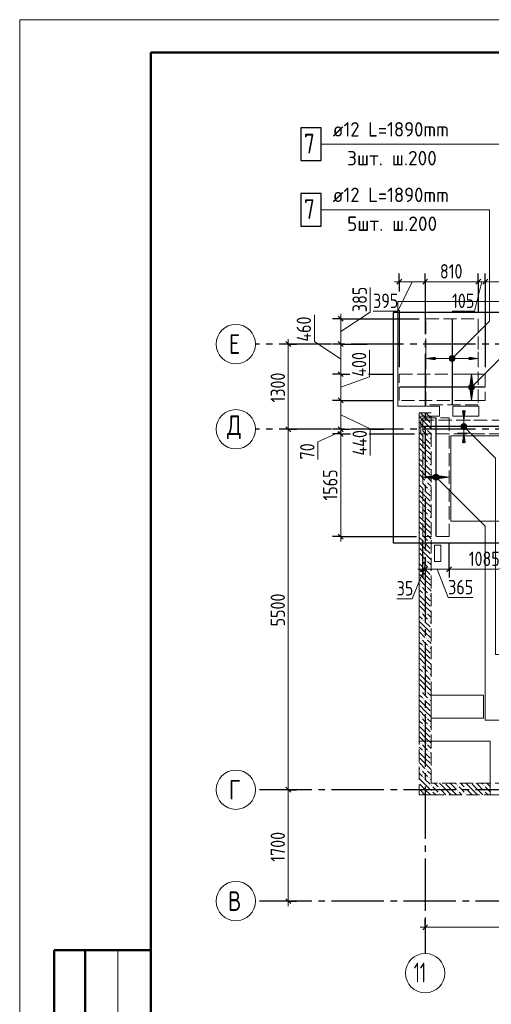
# Model space of a CAD drawing. Header units: millimetres. Extents: x 0 to 43617, y 0 to 29700.
# Tile 2 of 16: x 0 to 7199, y 14675 to 29700. Entities that reach past the tile are written whole.
import ezdxf

# ---------------------------------------------------------------- set-up
doc = ezdxf.new("R2010")
doc.units = ezdxf.units.MM
doc.linetypes.add('______2', pattern=[270, 200, -70])
doc.linetypes.add('______5', pattern=[1100, 800, -100, 100, -100])
for name, color, linetype, lineweight in [('Standard', 7, 'Continuous', 25), ('ДОП Верх по Х', 7, 'Continuous', 25), ('ЖБ Перекрытие верхний уровень', 7, 'Continuous', 35), ('ЖБ Стена верхний уровень', 7, 'Continuous', 35), ('Оси', 40, '______5', 18), ('Позиционная метка номер позиции', 7, 'Continuous', 13), ('Примечания', 7, 'Continuous', 25)]:
    doc.layers.add(name, color=color, linetype=linetype, lineweight=lineweight)
doc.styles.add('GOST 2.304-81', font='txt')
doc.styles.add('ISOCPEUR', font='txt')

msp = doc.modelspace()

# ---------------------------------------------------------------- hatches: boundary and pattern name
at = {"layer": 'ДОП Верх по Х', "linetype": 'Continuous', "lineweight": 13, "transparency": 33554687}
for points in [[(6340, 24511), (6200, 24531), (6340, 24551)], [(6917, 24030), (6897, 23890), (6877, 24030)], [(6801, 23730), (6781, 23590), (6761, 23730)], [(6295, 22699), (6155, 22719), (6295, 22739)]]:
    msp.add_hatch(color=7, dxfattribs=at).paths.add_polyline_path(points, flags=16)
for points in [[(6568, 24512), (6568, 24550), (6562, 24531)], [(6568, 24550), (6581, 24499), (6581, 24563)], [(6568, 24550), (6568, 24512), (6581, 24499)], [(6581, 24563), (6600, 24493), (6600, 24568)], [(6581, 24563), (6581, 24499), (6600, 24493)], [(6600, 24568), (6600, 24493), (6619, 24499)], [(6600, 24568), (6619, 24499), (6619, 24563)], [(6619, 24563), (6619, 24499), (6632, 24512)], [(6619, 24563), (6632, 24512), (6632, 24550)], [(6632, 24550), (6632, 24512), (6638, 24531)], [(6860, 24511), (7000, 24531), (6860, 24551)], [(6917, 24150), (6897, 24290), (6877, 24150)], [(6860, 24090), (6935, 24090), (6929, 24109)], [(6860, 24090), (6929, 24109), (6865, 24109)], [(6865, 24071), (6935, 24090), (6860, 24090)], [(6865, 24109), (6929, 24109), (6916, 24122)], [(6865, 24109), (6916, 24122), (6878, 24122)], [(6865, 24071), (6929, 24071), (6935, 24090)], [(6878, 24058), (6929, 24071), (6865, 24071)], [(6878, 24122), (6916, 24122), (6897, 24128)], [(6878, 24058), (6916, 24058), (6929, 24071)], [(6916, 24058), (6878, 24058), (6897, 24053)], [(6743, 23490), (6818, 23490), (6813, 23509)], [(6743, 23490), (6813, 23509), (6749, 23509)], [(6749, 23471), (6818, 23490), (6743, 23490)], [(6749, 23509), (6813, 23509), (6800, 23522)], [(6749, 23509), (6800, 23522), (6762, 23522)], [(6749, 23471), (6813, 23471), (6818, 23490)], [(6762, 23458), (6813, 23471), (6749, 23471)], [(6762, 23522), (6800, 23522), (6781, 23528)], [(6762, 23458), (6800, 23458), (6813, 23471)], [(6800, 23458), (6762, 23458), (6781, 23453)], [(6801, 23250), (6781, 23390), (6761, 23250)], [(6323, 22700), (6323, 22738), (6317, 22719)], [(6323, 22738), (6336, 22687), (6336, 22751)], [(6323, 22738), (6323, 22700), (6336, 22687)], [(6336, 22751), (6355, 22682), (6355, 22757)], [(6336, 22751), (6336, 22687), (6355, 22682)], [(6355, 22757), (6355, 22682), (6374, 22687)], [(6355, 22757), (6374, 22687), (6374, 22751)], [(6374, 22751), (6374, 22687), (6387, 22700)], [(6374, 22751), (6387, 22700), (6387, 22738)], [(6387, 22738), (6387, 22700), (6392, 22719)], [(6415, 22699), (6555, 22719), (6415, 22739)]]:
    msp.add_hatch(color=7, dxfattribs=at).paths.add_polyline_path(points)
at = {"layer": 'ЖБ Стена верхний уровень', "linetype": 'Continuous', "lineweight": 18, "transparency": 33554687}
for points in [[(6120, 23453), (6127, 23460), (6133, 23453), (6127, 23447)], [(6200, 23453), (6207, 23460), (6213, 23453), (6207, 23447)], [(6160, 23333), (6167, 23340), (6173, 23333), (6167, 23327)], [(6240, 23333), (6247, 23340), (6253, 23333), (6247, 23327)], [(6120, 23053), (6127, 23060), (6133, 23053), (6127, 23047)], [(6200, 23053), (6207, 23060), (6213, 23053), (6207, 23047)], [(6160, 22933), (6167, 22940), (6173, 22933), (6167, 22927)], [(6240, 22933), (6247, 22940), (6253, 22933), (6247, 22927)], [(6120, 22653), (6127, 22660), (6133, 22653), (6127, 22647)], [(6160, 22533), (6167, 22540), (6173, 22533), (6167, 22527)], [(6200, 22653), (6207, 22660), (6213, 22653), (6207, 22647)], [(6240, 22533), (6247, 22540), (6253, 22533), (6247, 22527)], [(6120, 22253), (6127, 22260), (6133, 22253), (6127, 22247)], [(6200, 22253), (6207, 22260), (6213, 22253), (6207, 22247)], [(6160, 22133), (6167, 22140), (6173, 22133), (6167, 22127)], [(6240, 22133), (6247, 22140), (6253, 22133), (6247, 22127)], [(6120, 21853), (6127, 21860), (6133, 21853), (6127, 21847)], [(6200, 21853), (6207, 21860), (6213, 21853), (6207, 21847)], [(6160, 21733), (6167, 21740), (6173, 21733), (6167, 21727)], [(6240, 21733), (6247, 21740), (6253, 21733), (6247, 21727)], [(6120, 21453), (6127, 21460), (6133, 21453), (6127, 21447)], [(6160, 21333), (6167, 21340), (6173, 21333), (6167, 21327)], [(6200, 21453), (6207, 21460), (6213, 21453), (6207, 21447)], [(6240, 21333), (6247, 21340), (6253, 21333), (6247, 21327)], [(6120, 21053), (6127, 21060), (6133, 21053), (6127, 21047)], [(6200, 21053), (6207, 21060), (6213, 21053), (6207, 21047)], [(6160, 20933), (6167, 20940), (6173, 20933), (6167, 20927)], [(6240, 20933), (6247, 20940), (6253, 20933), (6247, 20927)], [(6120, 20653), (6127, 20660), (6133, 20653), (6127, 20647)], [(6200, 20653), (6207, 20660), (6213, 20653), (6207, 20647)], [(6160, 20533), (6167, 20540), (6173, 20533), (6167, 20527)], [(6240, 20533), (6247, 20540), (6253, 20533), (6247, 20527)], [(6120, 20253), (6127, 20260), (6133, 20253), (6127, 20247)], [(6160, 20133), (6167, 20140), (6173, 20133), (6167, 20127)], [(6200, 20253), (6207, 20260), (6213, 20253), (6207, 20247)], [(6240, 20133), (6247, 20140), (6253, 20133), (6247, 20127)], [(6120, 19853), (6127, 19860), (6133, 19853), (6127, 19847)], [(6200, 19853), (6207, 19860), (6213, 19853), (6207, 19847)], [(6160, 19733), (6167, 19740), (6173, 19733), (6167, 19727)], [(6240, 19733), (6247, 19740), (6253, 19733), (6247, 19727)], [(6120, 19453), (6127, 19460), (6133, 19453), (6127, 19447)], [(6200, 19453), (6207, 19460), (6213, 19453), (6207, 19447)], [(6160, 19333), (6167, 19340), (6173, 19333), (6167, 19327)], [(6240, 19333), (6247, 19340), (6253, 19333), (6247, 19327)], [(6120, 19053), (6127, 19060), (6133, 19053), (6127, 19047)], [(6160, 18933), (6167, 18940), (6173, 18933), (6167, 18927)], [(6200, 19053), (6207, 19060), (6213, 19053), (6207, 19047)], [(6240, 18933), (6247, 18940), (6253, 18933), (6247, 18927)], [(6120, 18653), (6127, 18660), (6133, 18653), (6127, 18647)], [(6200, 18653), (6207, 18660), (6213, 18653), (6207, 18647)], [(6160, 18533), (6167, 18540), (6173, 18533), (6167, 18527)], [(6240, 18533), (6247, 18540), (6253, 18533), (6247, 18527)], [(6120, 18253), (6127, 18260), (6133, 18253), (6127, 18247)], [(6200, 18253), (6207, 18260), (6213, 18253), (6207, 18247)], [(6160, 18133), (6167, 18140), (6173, 18133), (6167, 18127)], [(6240, 18133), (6247, 18140), (6253, 18133), (6247, 18127)], [(6490, 18050), (6487, 18047), (6484, 18050)], [(6890, 18050), (6887, 18047), (6884, 18050)], [(6280, 18013), (6287, 18020), (6293, 18013), (6287, 18007)], [(6280, 17933), (6287, 17940), (6293, 17933), (6287, 17927)], [(6400, 17973), (6407, 17980), (6413, 17973), (6407, 17967)], [(6400, 17893), (6407, 17900), (6413, 17893), (6407, 17887)], [(6680, 18013), (6687, 18020), (6693, 18013), (6687, 18007)], [(6680, 17933), (6687, 17940), (6693, 17933), (6687, 17927)], [(6800, 17973), (6807, 17980), (6813, 17973), (6807, 17967)], [(6800, 17893), (6807, 17900), (6813, 17893), (6807, 17887)], [(7080, 18013), (7087, 18020), (7093, 18013), (7087, 18007)], [(7080, 17933), (7087, 17940), (7093, 17933), (7087, 17927)]]:
    msp.add_hatch(color=7, dxfattribs=at).paths.add_polyline_path(points, flags=16)
at = {"layer": 'Позиционная метка номер позиции', "linetype": 'Continuous', "lineweight": 13, "transparency": 33554687}
for points in [[(6557, 24542), (6632, 24499), (6568, 24563)], [(6557, 24520), (6611, 24488), (6557, 24542)], [(6557, 24542), (6611, 24488), (6632, 24499)], [(6589, 24488), (6557, 24520), (6568, 24499)], [(6557, 24520), (6589, 24488), (6611, 24488)], [(6568, 24563), (6643, 24520), (6589, 24574)], [(6568, 24563), (6632, 24499), (6643, 24520)], [(6589, 24574), (6643, 24520), (6643, 24542)], [(6589, 24574), (6643, 24542), (6611, 24574)], [(6611, 24574), (6643, 24542), (6632, 24563)], [(6854, 24101), (6929, 24058), (6865, 24122)], [(6854, 24079), (6909, 24047), (6854, 24101)], [(6854, 24101), (6909, 24047), (6929, 24058)], [(6886, 24047), (6854, 24079), (6865, 24058)], [(6854, 24079), (6886, 24047), (6909, 24047)], [(6865, 24122), (6940, 24079), (6886, 24133)], [(6865, 24122), (6929, 24058), (6940, 24079)], [(6886, 24133), (6940, 24079), (6940, 24101)], [(6886, 24133), (6940, 24101), (6909, 24133)], [(6909, 24133), (6940, 24101), (6929, 24122)], [(6738, 23501), (6770, 23533), (6749, 23522)], [(6770, 23533), (6738, 23501), (6738, 23479)], [(6770, 23533), (6738, 23479), (6792, 23533)], [(6792, 23533), (6738, 23479), (6749, 23458)], [(6792, 23533), (6749, 23458), (6813, 23522)], [(6813, 23522), (6749, 23458), (6770, 23447)], [(6813, 23522), (6770, 23447), (6824, 23501)], [(6824, 23501), (6770, 23447), (6792, 23447)], [(6824, 23501), (6792, 23447), (6824, 23479)], [(6824, 23479), (6792, 23447), (6813, 23458)], [(6312, 22730), (6344, 22762), (6323, 22751)], [(6344, 22762), (6312, 22730), (6312, 22708)], [(6344, 22762), (6312, 22708), (6366, 22762)], [(6366, 22762), (6312, 22708), (6323, 22687)], [(6366, 22762), (6323, 22687), (6387, 22751)], [(6387, 22751), (6323, 22687), (6344, 22676)], [(6387, 22751), (6344, 22676), (6398, 22730)], [(6398, 22730), (6344, 22676), (6366, 22676)], [(6398, 22730), (6366, 22676), (6398, 22708)], [(6398, 22708), (6366, 22676), (6387, 22687)]]:
    msp.add_hatch(color=7, dxfattribs=at).paths.add_polyline_path(points)

# ---------------------------------------------------------------- linework, layer by layer
at = {"layer": 'Standard', "color": 7, "linetype": 'Continuous', "lineweight": 13, "transparency": 33554687}
for p, q in [((5795, 25700), (5720, 25700)), ((5992, 25700), (5770, 25250)), ((6190, 25700), (5795, 25700)), ((7000, 25700), (6190, 25700)), ((7053, 25700), (6944, 25250)), ((7107, 25700), (7000, 25700)), ((7655, 25700), (7107, 25700)), ((5350, 25237), (5350, 25612)), ((5770, 25250), (5395, 25250)), ((6944, 25250), (6600, 25250)), ((4498, 24787), (4498, 25194)), ((4900, 24943), (5350, 25237)), ((4900, 25137), (4900, 25212)), ((4100, 24750), (4100, 24825)), ((4100, 23450), (4100, 24750)), ((4900, 24520), (4498, 24787)), ((4900, 24750), (4900, 24290)), ((5341, 24252), (5341, 24658)), ((4900, 24090), (5341, 24252)), ((4900, 23890), (4900, 23450)), ((4900, 23670), (5350, 23457)), ((4100, 17950), (4100, 23450)), ((4900, 23450), (4900, 23380)), ((5350, 23457), (5350, 23050)), ((4900, 23415), (4550, 23256)), ((4550, 23256), (4550, 22990)), ((4900, 21813), (4900, 21738)), ((6172, 21313), (5989, 20863)), ((6155, 21313), (6080, 21313)), ((6190, 21313), (6155, 21313)), ((6555, 21313), (6190, 21313)), ((6372, 21313), (6541, 20881)), ((7639, 21313), (6555, 21313)), ((5989, 20863), (5755, 20863)), ((6541, 20881), (6916, 20881)), ((4100, 16250), (4100, 16175)), ((6190, 15850), (6115, 15850)), ((6190, 15850), (10110, 15850)), ((1500, 15500), (1500, 9000))]:
    msp.add_line(p, q, dxfattribs=at)
at = {"layer": 'Standard', "color": 7, "linetype": 'Continuous', "lineweight": 25, "transparency": 33554687}
for p, q in [((5833, 25738), (5758, 25663)), ((6227, 25738), (6153, 25663)), ((7038, 25738), (6962, 25663)), ((7145, 25738), (7070, 25663)), ((4862, 25174), (4938, 25099)), ((4138, 24712), (4062, 24787)), ((4862, 24787), (4938, 24712)), ((4862, 24328), (4938, 24253)), ((4862, 23928), (4938, 23853)), ((4138, 23412), (4062, 23487)), ((4862, 23487), (4938, 23412)), ((4862, 23417), (4938, 23342)), ((4862, 21850), (4938, 21775)), ((6192, 21350), (6117, 21275)), ((6227, 21350), (6153, 21275)), ((6592, 21350), (6517, 21275)), ((4138, 17912), (4062, 17987)), ((4138, 16212), (4062, 16287)), ((6153, 15812), (6227, 15887))]:
    msp.add_line(p, q, dxfattribs=at)
at = {"layer": 'Standard', "color": 251, "linetype": 'Continuous', "lineweight": -3, "true_color": 0x656565, "transparency": 33554687}
for p, q in [((5795, 25700), (5795, 25825)), ((5795, 25700), (5795, 25575)), ((5795, 25700), (5795, 25552)), ((6190, 25700), (6190, 25825)), ((6190, 25700), (6190, 25575)), ((6190, 25700), (6190, 25700)), ((7000, 25700), (7000, 25825)), ((7000, 25700), (7000, 25575)), ((7107, 25700), (7107, 25825)), ((7107, 25700), (7107, 25575)), ((5795, 25267), (5795, 24400)), ((4900, 25137), (4775, 25137)), ((4900, 25137), (5025, 25137)), ((4100, 24750), (3975, 24750)), ((4100, 24750), (4225, 24750)), ((4100, 24750), (4100, 24750)), ((4900, 24750), (4775, 24750)), ((4900, 24750), (5025, 24750)), ((4900, 24290), (4775, 24290)), ((4900, 24290), (5025, 24290)), ((4900, 23890), (4775, 23890)), ((4900, 23890), (5025, 23890)), ((4100, 23450), (3975, 23450)), ((4100, 23450), (4225, 23450)), ((4100, 23450), (4100, 23450)), ((4900, 23450), (4775, 23450)), ((4900, 23450), (5025, 23450)), ((4900, 23450), (5048, 23450)), ((5333, 23450), (5556, 23450)), ((4900, 23380), (4775, 23380)), ((4900, 23380), (5025, 23380)), ((5333, 23380), (6025, 23380)), ((4900, 21813), (4775, 21813)), ((4900, 21813), (5025, 21813)), ((4900, 21813), (6055, 21813)), ((6155, 21313), (6155, 21763)), ((6555, 21313), (6555, 21713)), ((6155, 21313), (6155, 21438)), ((6190, 21313), (6190, 21438)), ((6555, 21313), (6555, 21438)), ((6155, 21313), (6155, 21188)), ((6190, 21313), (6190, 21188)), ((6190, 21313), (6190, 21313)), ((6555, 21313), (6555, 21188)), ((4100, 17950), (3975, 17950)), ((4100, 17950), (4225, 17950)), ((4100, 17950), (4100, 17950)), ((4100, 16250), (3975, 16250)), ((4100, 16250), (4225, 16250)), ((4100, 16250), (4100, 16250)), ((6190, 15850), (6190, 15975)), ((6190, 15850), (6190, 15725)), ((6190, 15850), (6190, 15850))]:
    msp.add_line(p, q, dxfattribs=at)
at = {"layer": 'Standard', "color": 7, "linetype": 'Continuous', "lineweight": 50, "transparency": 33554687}
for p, q in [((2000, 15500), (527, 15500)), ((527, 15500), (527, 9000)), ((527, 15500), (527, 9000)), ((1000, 15500), (1000, 9000))]:
    msp.add_line(p, q, dxfattribs=at)
at = {"layer": 'Standard', "color": 7, "linetype": 'Continuous', "lineweight": 13, "transparency": 33554687}
msp.add_lwpolyline([(0, 0), (42000, 0), (42000, 29700), (0, 29700), (0, 0)], close=True, dxfattribs=at)
at = {"layer": 'Standard', "color": 7, "linetype": 'Continuous', "lineweight": 50, "transparency": 33554687}
msp.add_lwpolyline([(2000, 29200), (41500, 29200), (41500, 500), (2000, 500), (2000, 29200)], close=True, dxfattribs=at)
at = {"layer": 'Standard', "color": 251, "linetype": 'Continuous', "lineweight": -3, "true_color": 0x656565, "transparency": 33554687}
for points in [[(7000, 25700), (7000, 25362), (7000, 25362), (7000, 25297), (7000, 25297), (7000, 25237)], [(7107, 25700), (7107, 25368), (7107, 25368), (7107, 25304), (7107, 25304), (7107, 24400)], [(4900, 25137), (5206, 25137), (5206, 25137), (5309, 25137), (5309, 25137), (5323, 25137), (5323, 25137), (5332, 25137), (5332, 25137), (5333, 25137), (5333, 25137), (6100, 25137)], [(4900, 24750), (5171, 24750), (5171, 24750), (5262, 24750), (5262, 24750), (5305, 24750)], [(4900, 24290), (5008, 24290), (5008, 24290), (5039, 24290)], [(5324, 24290), (5324, 24290), (5324, 24290), (5333, 24290), (5333, 24290), (5695, 24290)], [(4900, 23890), (5127, 23890), (5127, 23890), (5333, 23890), (5333, 23890), (5695, 23890)], [(4900, 23380), (5048, 23380), (5048, 23380), (5048, 23380)]]:
    msp.add_lwpolyline(points, dxfattribs=at)
at = {"layer": 'Standard', "color": 7, "linetype": 'Continuous', "lineweight": 13, "transparency": 33554687}
for points in [[(4900, 25137), (4900, 24910), (4900, 24910), (4900, 24750)], [(4900, 24290), (4900, 23973), (4900, 23973), (4900, 23890)], [(4900, 23380), (4900, 22501), (4900, 22501), (4900, 21813)], [(4100, 16250), (4100, 16753), (4100, 16753), (4100, 17950)]]:
    msp.add_lwpolyline(points, dxfattribs=at)
at = {"layer": 'Standard', "color": 254, "linetype": 'Continuous', "lineweight": 25, "true_color": 0xc4c4ff, "transparency": 33554687}
msp.add_lwpolyline([(5701, 21719), (35254, 21719), (35254, 25231), (5701, 25231), (5701, 21719)], dxfattribs=at)
at = {"layer": 'ДОП Верх по Х', "color": 7, "linetype": 'Continuous', "lineweight": 13, "transparency": 33554687}
for p, q in [((4802, 27800), (6800, 27800)), ((4802, 26800), (6800, 26800))]:
    msp.add_line(p, q, dxfattribs=at)
at = {"layer": 'ДОП Верх по Х', "color": 7, "linetype": 'Continuous', "lineweight": 25, "transparency": 33554687}
for p, q in [((6600, 25131), (6600, 23831)), ((7101, 24090), (5801, 24090)), ((6355, 21819), (6355, 23619)), ((7632, 23490), (6132, 23490))]:
    msp.add_line(p, q, dxfattribs=at)
at = {"layer": 'ДОП Верх по Х', "color": 251, "linetype": 'Continuous', "lineweight": 13, "true_color": 0x494949, "transparency": 33554687}
for p, q in [((6200, 24531), (6200, 24631)), ((6200, 24531), (6340, 24551)), ((6340, 24511), (6200, 24531)), ((6200, 24531), (6200, 24431)), ((6200, 24531), (6200, 24531)), ((6340, 24551), (6340, 24511)), ((6340, 24531), (6570, 24531)), ((6600, 24568), (6600, 24568)), ((6600, 24493), (6600, 24493)), ((6630, 24531), (6860, 24531)), ((7000, 24531), (6860, 24551)), ((6860, 24551), (6860, 24511)), ((6860, 24511), (7000, 24531)), ((7000, 24531), (7000, 24631)), ((7000, 24531), (7000, 24431)), ((7000, 24531), (7000, 24531)), ((6897, 24290), (6797, 24290)), ((6897, 24290), (6877, 24150)), ((6917, 24150), (6897, 24290)), ((6897, 24290), (6997, 24290)), ((6897, 24290), (6897, 24290)), ((6860, 24090), (6860, 24090)), ((6877, 24150), (6917, 24150)), ((6897, 24120), (6897, 24150)), ((6897, 24030), (6897, 24060)), ((6935, 24090), (6935, 24090)), ((6897, 23890), (6797, 23890)), ((6897, 23890), (6877, 24030)), ((6877, 24030), (6917, 24030)), ((6917, 24030), (6897, 23890)), ((6897, 23890), (6997, 23890)), ((6897, 23890), (6897, 23890)), ((6781, 23730), (6781, 23740)), ((6781, 23590), (6681, 23590)), ((6781, 23590), (6761, 23730)), ((6761, 23730), (6801, 23730)), ((6801, 23730), (6781, 23590)), ((6781, 23590), (6881, 23590)), ((6781, 23520), (6781, 23590)), ((6743, 23490), (6743, 23490)), ((6781, 23390), (6781, 23460)), ((6818, 23490), (6818, 23490)), ((6781, 23390), (6681, 23390)), ((6781, 23390), (6761, 23250)), ((6801, 23250), (6781, 23390)), ((6781, 23390), (6881, 23390)), ((6761, 23250), (6801, 23250)), ((6781, 23250), (6781, 23240)), ((6155, 22719), (6155, 22819)), ((6155, 22719), (6295, 22739)), ((6295, 22699), (6155, 22719)), ((6155, 22719), (6155, 22619)), ((6155, 22719), (6155, 22719)), ((6295, 22739), (6295, 22699)), ((6295, 22719), (6325, 22719)), ((6355, 22757), (6355, 22757)), ((6385, 22719), (6415, 22719)), ((6555, 22719), (6415, 22739)), ((6415, 22739), (6415, 22699)), ((6415, 22699), (6555, 22719)), ((6555, 22719), (6555, 22819)), ((6555, 22719), (6555, 22619)), ((6555, 22719), (6555, 22719)), ((6355, 22682), (6355, 22682))]:
    msp.add_line(p, q, dxfattribs=at)
at = {"layer": 'ДОП Верх по Х', "color": 7, "linetype": 'Continuous', "lineweight": 25, "transparency": 33554687}
for points in [[(4290, 27550), (4600, 27550), (4600, 28050), (4290, 28050), (4290, 27550)], [(4290, 26550), (4600, 26550), (4600, 27050), (4290, 27050), (4290, 26550)]]:
    msp.add_lwpolyline(points, dxfattribs=at)
at = {"layer": 'ДОП Верх по Х', "color": 251, "linetype": 'Continuous', "lineweight": 13, "true_color": 0x494949, "transparency": 33554687}
for centre in [(6600, 24531), (6897, 24090), (6781, 23490), (6355, 22719)]:
    msp.add_circle(centre, 37.5, dxfattribs=at)
at = {"layer": 'ЖБ Перекрытие верхний уровень', "color": 7, "linetype": 'Continuous', "lineweight": 18, "transparency": 33554687}
for p, q in [((14450, 25400), (5770, 25400)), ((5770, 25400), (5770, 23800)), ((5770, 23800), (6410, 23800)), ((6410, 23800), (6410, 23650)), ((6610, 23650), (6610, 23800)), ((6610, 23800), (7010, 23800)), ((7010, 23800), (7010, 23650)), ((6410, 23650), (6100, 23650)), ((6100, 23650), (6100, 18690)), ((7010, 23650), (6610, 23650)), ((7580, 23350), (6580, 23350)), ((6580, 23350), (6580, 22050)), ((6580, 22050), (7580, 22050)), ((6430, 21680), (6330, 21680)), ((6330, 21680), (6330, 21430)), ((6430, 21430), (6430, 21680)), ((6330, 21430), (6430, 21430)), ((7080, 19390), (6280, 19390)), ((6280, 19390), (6280, 19040)), ((7080, 19040), (7080, 19390)), ((6280, 19040), (7080, 19040)), ((6100, 18690), (6280, 18690)), ((6280, 18690), (7180, 18690)), ((7180, 18690), (7180, 18090)), ((7180, 18090), (7180, 17870)), ((7180, 17870), (11410, 17870))]:
    msp.add_line(p, q, dxfattribs=at)
at = {"layer": 'ЖБ Стена верхний уровень', "color": 251, "linetype": '______2', "lineweight": 13, "true_color": 0x656565, "transparency": 33554687}
for p, q in [((6100, 23700), (6100, 17870)), ((6280, 23700), (6100, 23700)), ((6280, 18050), (6280, 23700)), ((9350, 18050), (6280, 18050)), ((6100, 17870), (6280, 17870)), ((6280, 17870), (9350, 17870))]:
    msp.add_line(p, q, dxfattribs=at)
at = {"layer": 'ЖБ Стена верхний уровень', "color": 9, "linetype": 'Continuous', "lineweight": 18, "true_color": 0xc7c7c7, "transparency": 33554687}
for p, q in [((6107, 23633), (6187, 23553)), ((6187, 23633), (6120, 23700)), ((6187, 23633), (6267, 23553)), ((6200, 23700), (6267, 23633)), ((6107, 23553), (6100, 23560)), ((6100, 23480), (6107, 23473)), ((6107, 23553), (6187, 23473)), ((6187, 23553), (6280, 23460)), ((6100, 23400), (6147, 23353)), ((6187, 23233), (6100, 23320)), ((6187, 23393), (6147, 23433)), ((6227, 23353), (6187, 23393)), ((6187, 23313), (6267, 23233)), ((6227, 23433), (6280, 23380)), ((6267, 23313), (6280, 23300)), ((6107, 23153), (6100, 23160)), ((6107, 23233), (6187, 23153)), ((6107, 23153), (6187, 23073)), ((6187, 23233), (6267, 23153)), ((6187, 23153), (6280, 23060)), ((6100, 23080), (6107, 23073)), ((6100, 23000), (6147, 22953)), ((6187, 22993), (6147, 23033)), ((6227, 22953), (6187, 22993)), ((6227, 23033), (6280, 22980)), ((6187, 22833), (6100, 22920)), ((6187, 22913), (6267, 22833)), ((6267, 22913), (6280, 22900)), ((6107, 22753), (6100, 22760)), ((6107, 22833), (6187, 22753)), ((6107, 22753), (6187, 22673)), ((6187, 22833), (6267, 22753)), ((6187, 22753), (6280, 22660)), ((6100, 22680), (6107, 22673)), ((6100, 22600), (6147, 22553)), ((6187, 22593), (6147, 22633)), ((6227, 22553), (6187, 22593)), ((6227, 22633), (6280, 22580)), ((6187, 22433), (6100, 22520)), ((6107, 22433), (6187, 22353)), ((6187, 22513), (6267, 22433)), ((6187, 22433), (6267, 22353)), ((6267, 22513), (6280, 22500)), ((6107, 22353), (6100, 22360)), ((6100, 22280), (6107, 22273)), ((6107, 22353), (6187, 22273)), ((6187, 22353), (6280, 22260)), ((6100, 22200), (6147, 22153)), ((6187, 22033), (6100, 22120)), ((6187, 22193), (6147, 22233)), ((6227, 22153), (6187, 22193)), ((6187, 22113), (6267, 22033)), ((6227, 22233), (6280, 22180)), ((6267, 22113), (6280, 22100)), ((6107, 21953), (6100, 21960)), ((6107, 22033), (6187, 21953)), ((6107, 21953), (6187, 21873)), ((6187, 22033), (6267, 21953)), ((6187, 21953), (6280, 21860)), ((6100, 21880), (6107, 21873)), ((6100, 21800), (6147, 21753)), ((6187, 21793), (6147, 21833)), ((6227, 21753), (6187, 21793)), ((6227, 21833), (6280, 21780)), ((6187, 21633), (6100, 21720)), ((6187, 21713), (6267, 21633)), ((6267, 21713), (6280, 21700)), ((6107, 21553), (6100, 21560)), ((6107, 21633), (6187, 21553)), ((6107, 21553), (6187, 21473)), ((6187, 21633), (6267, 21553)), ((6187, 21553), (6280, 21460)), ((6100, 21480), (6107, 21473)), ((6100, 21400), (6147, 21353)), ((6187, 21393), (6147, 21433)), ((6227, 21353), (6187, 21393)), ((6227, 21433), (6280, 21380)), ((6187, 21233), (6100, 21320)), ((6107, 21233), (6187, 21153)), ((6187, 21313), (6267, 21233)), ((6187, 21233), (6267, 21153)), ((6267, 21313), (6280, 21300)), ((6107, 21153), (6100, 21160)), ((6100, 21080), (6107, 21073)), ((6107, 21153), (6187, 21073)), ((6187, 21153), (6280, 21060)), ((6100, 21000), (6147, 20953)), ((6187, 20833), (6100, 20920)), ((6187, 20993), (6147, 21033)), ((6227, 20953), (6187, 20993)), ((6187, 20913), (6267, 20833)), ((6227, 21033), (6280, 20980)), ((6267, 20913), (6280, 20900)), ((6107, 20753), (6100, 20760)), ((6107, 20833), (6187, 20753)), ((6107, 20753), (6187, 20673)), ((6187, 20833), (6267, 20753)), ((6187, 20753), (6280, 20660)), ((6100, 20680), (6107, 20673)), ((6100, 20600), (6147, 20553)), ((6187, 20593), (6147, 20633)), ((6227, 20553), (6187, 20593)), ((6227, 20633), (6280, 20580)), ((6187, 20433), (6100, 20520)), ((6187, 20513), (6267, 20433)), ((6267, 20513), (6280, 20500)), ((6107, 20353), (6100, 20360)), ((6107, 20433), (6187, 20353)), ((6107, 20353), (6187, 20273)), ((6187, 20433), (6267, 20353)), ((6187, 20353), (6280, 20260)), ((6100, 20280), (6107, 20273)), ((6100, 20200), (6147, 20153)), ((6187, 20193), (6147, 20233)), ((6227, 20153), (6187, 20193)), ((6227, 20233), (6280, 20180)), ((6187, 20033), (6100, 20120)), ((6107, 20033), (6187, 19953)), ((6187, 20113), (6267, 20033)), ((6187, 20033), (6267, 19953)), ((6267, 20113), (6280, 20100)), ((6107, 19953), (6100, 19960)), ((6100, 19880), (6107, 19873)), ((6107, 19953), (6187, 19873)), ((6187, 19793), (6147, 19833)), ((6187, 19953), (6280, 19860)), ((6227, 19833), (6280, 19780)), ((6100, 19800), (6147, 19753)), ((6187, 19633), (6100, 19720)), ((6227, 19753), (6187, 19793)), ((6187, 19713), (6267, 19633)), ((6267, 19713), (6280, 19700)), ((6107, 19553), (6100, 19560)), ((6107, 19633), (6187, 19553)), ((6107, 19553), (6187, 19473)), ((6187, 19633), (6267, 19553)), ((6187, 19553), (6280, 19460)), ((6100, 19480), (6107, 19473)), ((6100, 19400), (6147, 19353)), ((6187, 19393), (6147, 19433)), ((6227, 19353), (6187, 19393)), ((6227, 19433), (6280, 19380)), ((6187, 19233), (6100, 19320)), ((6107, 19233), (6187, 19153)), ((6187, 19313), (6267, 19233)), ((6187, 19233), (6267, 19153)), ((6267, 19313), (6280, 19300)), ((6107, 19153), (6100, 19160)), ((6107, 19153), (6187, 19073)), ((6187, 19153), (6280, 19060)), ((6100, 19080), (6107, 19073)), ((6100, 19000), (6147, 18953)), ((6187, 18993), (6147, 19033)), ((6227, 18953), (6187, 18993)), ((6227, 19033), (6280, 18980)), ((6187, 18833), (6100, 18920)), ((6107, 18833), (6187, 18753)), ((6187, 18913), (6267, 18833)), ((6187, 18833), (6267, 18753)), ((6267, 18913), (6280, 18900)), ((6107, 18753), (6100, 18760)), ((6100, 18680), (6107, 18673)), ((6107, 18753), (6187, 18673)), ((6187, 18593), (6147, 18633)), ((6187, 18753), (6280, 18660)), ((6227, 18633), (6280, 18580)), ((6100, 18600), (6147, 18553)), ((6187, 18433), (6100, 18520)), ((6227, 18553), (6187, 18593)), ((6187, 18513), (6267, 18433)), ((6267, 18513), (6280, 18500)), ((6107, 18353), (6100, 18360)), ((6107, 18433), (6187, 18353)), ((6107, 18353), (6187, 18273)), ((6187, 18433), (6267, 18353)), ((6187, 18353), (6280, 18260)), ((6100, 18280), (6107, 18273)), ((6100, 18200), (6147, 18153)), ((6187, 18193), (6147, 18233)), ((6227, 18153), (6187, 18193)), ((6227, 18233), (6280, 18180)), ((6187, 18033), (6100, 18120)), ((6107, 18033), (6187, 17953)), ((6187, 18113), (6267, 18033)), ((6187, 18033), (6267, 17953)), ((6267, 18113), (6280, 18100)), ((6330, 18050), (6387, 17993)), ((6507, 17953), (6410, 18050)), ((6507, 18033), (6587, 17953)), ((6587, 18033), (6570, 18050)), ((6587, 18033), (6667, 17953)), ((6650, 18050), (6667, 18033)), ((6730, 18050), (6787, 17993)), ((6907, 17953), (6810, 18050)), ((6907, 18033), (6987, 17953)), ((6987, 18033), (6970, 18050)), ((6987, 18033), (7067, 17953)), ((7050, 18050), (7067, 18033)), ((7130, 18050), (7187, 17993)), ((6107, 17953), (6100, 17960)), ((6100, 17880), (6107, 17873)), ((6107, 17953), (6187, 17873)), ((6187, 17953), (6270, 17870)), ((6347, 17953), (6307, 17993)), ((6307, 17913), (6350, 17870)), ((6387, 17913), (6347, 17953)), ((6427, 17953), (6507, 17873)), ((6507, 17953), (6587, 17873)), ((6587, 17953), (6670, 17870)), ((6747, 17953), (6707, 17993)), ((6707, 17913), (6750, 17870)), ((6787, 17913), (6747, 17953)), ((6827, 17953), (6907, 17873)), ((6907, 17953), (6987, 17873)), ((6987, 17953), (7070, 17870)), ((7147, 17953), (7107, 17993)), ((7107, 17913), (7150, 17870)), ((7187, 17913), (7147, 17953)), ((6427, 17873), (6430, 17870)), ((6827, 17873), (6830, 17870))]:
    msp.add_line(p, q, dxfattribs=at)
at = {"layer": 'Оси', "color": 8, "linetype": '______5', "lineweight": -3, "transparency": 33554687}
for p, q in [((6190, 25700), (6190, 15450)), ((35560, 24750), (3600, 24750)), ((35560, 23450), (3600, 23450)), ((35560, 23450), (3600, 23450)), ((35260, 17950), (3600, 17950)), ((35260, 16250), (3600, 16250))]:
    msp.add_line(p, q, dxfattribs=at)
at = {"layer": 'Оси', "color": 7, "linetype": 'Continuous', "lineweight": 13, "transparency": 33554687}
for centre in [(3300, 24750), (3300, 23450), (3300, 23450), (3300, 17950), (3300, 16250), (6190, 15150)]:
    msp.add_circle(centre, 300, dxfattribs=at)
at = {"layer": 'Позиционная метка номер позиции', "color": 7, "linetype": 'Continuous', "lineweight": 13, "transparency": 33554687}
for p, q in [((6568, 24563), (6568, 24563)), ((6568, 24499), (6568, 24499)), ((6632, 24563), (6632, 24563)), ((6632, 24499), (6632, 24499)), ((6865, 24122), (6865, 24122)), ((6865, 24058), (6865, 24058)), ((6929, 24122), (6929, 24122)), ((6929, 24058), (6929, 24058)), ((6749, 23522), (6749, 23522)), ((6749, 23458), (6749, 23458)), ((6813, 23522), (6813, 23522)), ((6813, 23458), (6813, 23458)), ((6323, 22751), (6323, 22751)), ((6387, 22751), (6387, 22751)), ((6323, 22687), (6323, 22687)), ((6387, 22687), (6387, 22687))]:
    msp.add_line(p, q, dxfattribs=at)
for points in [[(6897, 24090), (7780, 24973), (7780, 27800), (4600, 27800)], [(6600, 24531), (7171, 25102), (7171, 26800), (4600, 26800)], [(6781, 23490), (7262, 23009), (7262, 20013), (9755, 20013)], [(6355, 22719), (7105, 21969), (7105, 19013), (9755, 19013)]]:
    msp.add_lwpolyline(points, dxfattribs=at)
for centre in [(6600, 24531), (6897, 24090), (6781, 23490), (6355, 22719)]:
    msp.add_circle(centre, 45, dxfattribs=at)
at = {"layer": 'Примечания', "color": 7, "linetype": '______2', "lineweight": 18, "transparency": 33554687}
for p, q in [((6200, 23825), (6200, 25137)), ((6200, 25137), (7000, 25137)), ((7000, 25137), (7000, 23825)), ((5795, 23890), (5795, 24290)), ((5795, 24290), (7107, 24290)), ((7107, 24290), (7107, 23890)), ((7107, 23890), (5795, 23890)), ((7000, 23825), (6200, 23825)), ((6125, 23380), (6125, 23590)), ((6125, 23590), (7639, 23590)), ((6155, 21813), (6155, 23625)), ((6155, 23625), (6555, 23625)), ((6555, 23625), (6555, 21813)), ((7639, 23380), (6125, 23380)), ((6555, 21813), (6155, 21813))]:
    msp.add_line(p, q, dxfattribs=at)

# ---------------------------------------------------------------- texts
at = {"layer": 'Standard', "color": 7, "linetype": 'Continuous', "lineweight": 25, "transparency": 33554687, "char_height": 220, "attachment_point": 7, "style": 'GOST 2.304-81'}
for s, insert, width in [('810', (6415, 25750), 485.09), ('395', (5395, 25300), 500.81), ('105', (6600, 25300), 469.51), ('1085', (6855, 21363), 610.17), ('35', (5755, 20913), 360.16), ('365', (6541, 20931), 500.81)]:
    msp.add_mtext(s, dxfattribs=dict(at, insert=insert, width=width))
at = {"layer": 'Standard', "color": 7, "linetype": 'Continuous', "lineweight": 25, "transparency": 33554687, "char_height": 220, "attachment_point": 7, "rotation": 90, "style": 'GOST 2.304-81'}
for s, insert, width in [('385', (5300, 25237), 500.81), ('460', (4448, 24787), 531.96), ('400', (5291, 24252), 531.97), ('1300', (4050, 23858), 610.17), ('440', (5300, 23050), 531.96), ('70', (4500, 22990), 391.31), ('1565', (4850, 22362), 594.59), ('5500', (4050, 20442), 641.48), ('1700', (4050, 16850), 625.73)]:
    msp.add_mtext(s, dxfattribs=dict(at, insert=insert, width=width))
at = {"layer": 'ДОП Верх по Х', "color": 7, "linetype": 'Continuous', "lineweight": 13, "transparency": 33554687, "attachment_point": 7, "style": 'ISOCPEUR'}
for s, insert, char_height, width in [('\\W0.94;ø12 L=1890mm ', (4778, 27917), 220, 2104.38), ('\\W0.78;7', (4340, 27660), 300, 326.41), ('\\W0.97;3шт. ш.200 ', (4998, 27477), 220, 1712.33), ('\\W0.94;ø12 L=1890mm ', (4778, 26917), 220, 2104.38), ('\\W0.78;7', (4340, 26660), 300, 326.41), ('\\W0.97;5шт. ш.200 ', (4998, 26477), 220, 1712.33)]:
    msp.add_mtext(s, dxfattribs=dict(at, insert=insert, char_height=char_height, width=width))
at = {"layer": 'Оси', "color": 7, "linetype": 'Continuous', "lineweight": 25, "transparency": 33554687, "char_height": 300, "attachment_point": 7, "style": 'ISOCPEUR'}
for s, insert, width in [('\\W0.78;Е', (3195, 24600), 326.41), ('\\W0.82;Д', (3165, 23300), 392.65), ('\\W0.78;Г', (3195, 17800), 326.41), ('\\W0.80;В', (3180, 16100), 359.83), ('\\W0.62;11', (6016, 15010), 393.75)]:
    msp.add_mtext(s, dxfattribs=dict(at, insert=insert, width=width))

doc.saveas('drawing.dxf')
